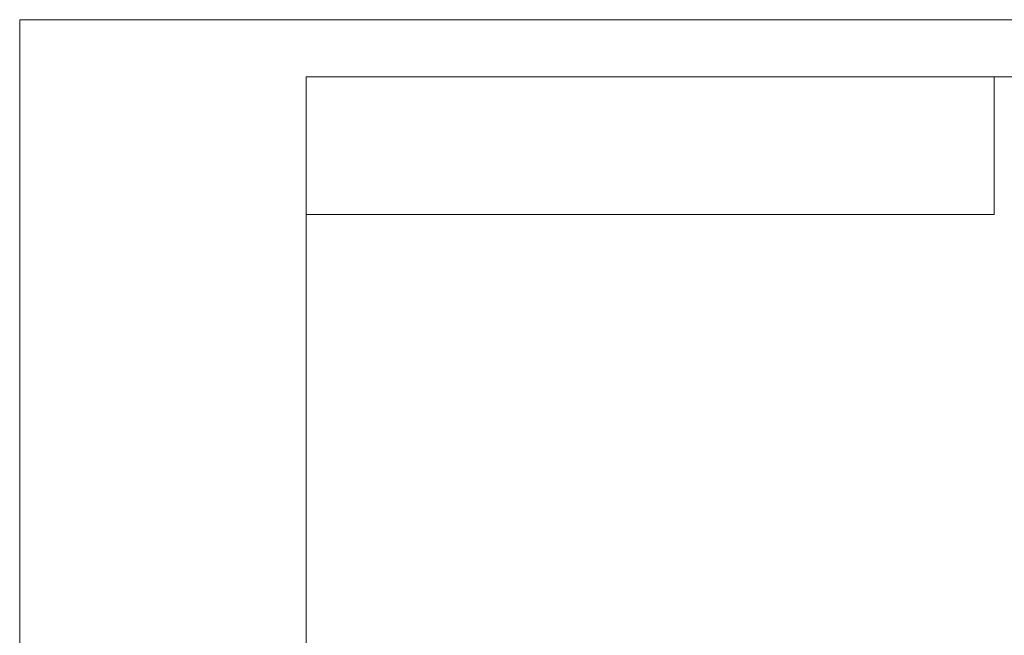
# Model space of a CAD drawing. Header units: millimetres. Extents: x -27 to 8086, y 0 to 7529.
# Tile 22 of 51: x 0 to 2177, y 6167 to 7529. Entities that reach past the tile are written whole.
import ezdxf
from ezdxf.enums import TextEntityAlignment as Align

# ---------------------------------------------------------------- set-up
doc = ezdxf.new("R2010")
doc.units = ezdxf.units.MM
doc.header["$LTSCALE"] = 10
for name, color, linetype, lineweight in [('1轮廓实线层', 7, 'Continuous', 18), ('2细线层', 4, 'Continuous', 13), ('6文字层', 3, 'Continuous', 13), ('图框层', 7, 'Continuous', 18)]:
    doc.layers.add(name, color=color, linetype=linetype, lineweight=lineweight)
doc.styles.add('PC_TEXTSTYLE', font='ISOCP.SHX', dxfattribs={"width": 0.707, "bigfont": 'GBCBIG.SHX'})

# ---------------------------------------------------------------- blocks, each defined once
blk = doc.blocks.new('ZwmFrameMain_A4^_^无分区图框^_^portrait')
at = {"layer": '1轮廓实线层'}
for p in [(0, 0), (180, 287)]:
    blk.add_line(p, (0, 287), dxfattribs=at)
at = {"layer": '2细线层'}
for p in [(-25, -5), (185, 292)]:
    blk.add_line(p, (-25, 292), dxfattribs=at)
blk = doc.blocks.new('ZwmFrameMain_图样代号')
at = {"layer": '2细线层', "linetype": 'Continuous'}
for p in [(60, 0), (0, -12)]:
    blk.add_line(p, (60, -12), dxfattribs=at)
at = {"layer": '6文字层', "style": 'PC_TEXTSTYLE', "width": 2.827942}
blk.add_attdef('图样代号', text='', height=7, rotation=180, dxfattribs=at).set_placement((58.24, -2.403), (2.346, -2.403), align=Align.FIT)

msp = doc.modelspace()

# ---------------------------------------------------------------- block references
at = {"layer": '图框层', "xscale": 25.35, "yscale": 25.35, "zscale": 25.35}
for name, p in [('ZwmFrameMain_A4^_^无分区图框^_^portrait', (633.75, 126.75)), ('ZwmFrameMain_图样代号', (633.75, 7402.2))]:
    msp.add_blockref(name, p, dxfattribs=at)

doc.saveas('drawing.dxf')
